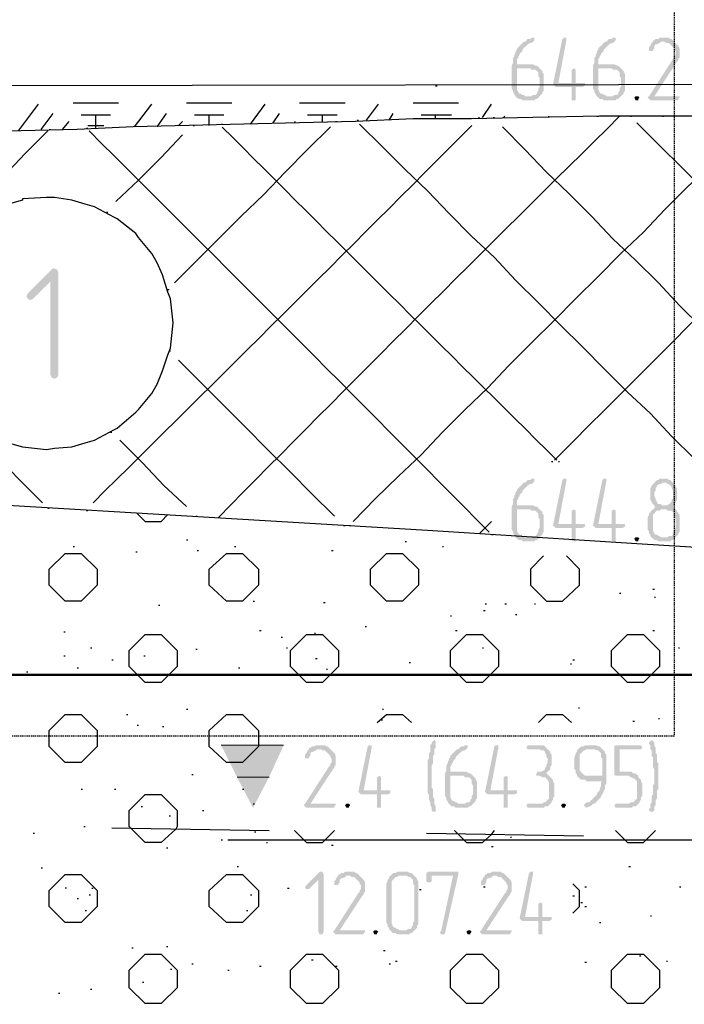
# Model space of a CAD drawing. Header units: millimetres. Extents: x -93479 to 1057970, y -66333 to 172656.
# Tile 97 of 145: x 196158 to 198269, y 49132 to 52262. Entities that reach past the tile are written whole.
import ezdxf

# ---------------------------------------------------------------- set-up
doc = ezdxf.new("R2010")
doc.units = ezdxf.units.MM
doc.linetypes.add('01 Штриховая _4 мм_', pattern=[6, 3.5, -2.5])
doc.layers.add('PDF _Геометрия', color=7, linetype='Continuous')
doc.layers.add('PDF _Сплошная заливка', color=7, linetype='Continuous')
doc.layers.add('РАЗМЕРЫ', color=7, linetype='Continuous', lineweight=9)

# ---------------------------------------------------------------- blocks, each defined once
blk = doc.blocks.new('геология2')
at = {"layer": 'PDF _Сплошная заливка', "transparency": 33554559}
for points in [[(39.7955, -9.5918), (39.7938, -9.5918), (39.7922, -9.5934), (39.7888, -9.5934), (39.7872, -9.5951), (39.7855, -9.5968), (39.7838, -9.5968), (39.7822, -9.5984), (39.7805, -9.6001), (39.7788, -9.6018), (39.7772, -9.6034), (39.7755, -9.6051), (39.7755, -9.6068), (39.7738, -9.6084), (39.7738, -9.6101), (39.7722, -9.6134), (39.7722, -9.6151), (39.7705, -9.6168), (39.7705, -9.6234), (39.7688, -9.6268), (39.7688, -9.6551), (39.7705, -9.6584), (39.7705, -9.6601), (39.7722, -9.6618), (39.7722, -9.6634), (39.7738, -9.6651), (39.7855, -9.6651), (39.7838, -9.6634), (39.7822, -9.6634), (39.7805, -9.6618), (39.7788, -9.6618), (39.7772, -9.6601), (39.7755, -9.6568), (39.7755, -9.6301), (39.8038, -9.6301), (39.8022, -9.6284), (39.8005, -9.6268), (39.7988, -9.6268), (39.7955, -9.6251), (39.7755, -9.6251), (39.7755, -9.6184), (39.7772, -9.6168), (39.7772, -9.6151), (39.7788, -9.6134), (39.7788, -9.6118), (39.7805, -9.6101), (39.7822, -9.6084), (39.7822, -9.6068), (39.7838, -9.6051), (39.7855, -9.6034), (39.7872, -9.6018), (39.7888, -9.6001), (39.7922, -9.5984), (39.7938, -9.5984), (39.7955, -9.5968), (39.7972, -9.5951), (39.7972, -9.5918)], [(39.8355, -9.5918), (39.8338, -9.5918), (39.8322, -9.5934), (39.8205, -9.6501), (39.8222, -9.6518), (39.8238, -9.6534), (39.8438, -9.6534), (39.8438, -9.6701), (39.8488, -9.6701), (39.8488, -9.6668), (39.8488, -9.6534), (39.8572, -9.6534), (39.8605, -9.6518), (39.8605, -9.6484), (39.8272, -9.6484), (39.8372, -9.5951), (39.8372, -9.5918)], [(39.8972, -9.5918), (39.8955, -9.5918), (39.8938, -9.5934), (39.8905, -9.5934), (39.8888, -9.5951), (39.8872, -9.5968), (39.8855, -9.5968), (39.8838, -9.5984), (39.8822, -9.6001), (39.8805, -9.6018), (39.8788, -9.6034), (39.8772, -9.6051), (39.8772, -9.6068), (39.8755, -9.6084), (39.8755, -9.6101), (39.8738, -9.6134), (39.8738, -9.6151), (39.8722, -9.6168), (39.8722, -9.6234), (39.8705, -9.6268), (39.8705, -9.6551), (39.8722, -9.6584), (39.8722, -9.6601), (39.8738, -9.6618), (39.8738, -9.6634), (39.8755, -9.6651), (39.8872, -9.6651), (39.8855, -9.6634), (39.8838, -9.6634), (39.8822, -9.6618), (39.8805, -9.6618), (39.8788, -9.6601), (39.8772, -9.6568), (39.8772, -9.6301), (39.9055, -9.6301), (39.9038, -9.6284), (39.9022, -9.6268), (39.9005, -9.6268), (39.8972, -9.6251), (39.8772, -9.6251), (39.8772, -9.6184), (39.8788, -9.6168), (39.8788, -9.6151), (39.8805, -9.6134), (39.8805, -9.6118), (39.8822, -9.6101), (39.8838, -9.6084), (39.8838, -9.6068), (39.8855, -9.6051), (39.8872, -9.6034), (39.8888, -9.6018), (39.8905, -9.6001), (39.8938, -9.5984), (39.8955, -9.5984), (39.8972, -9.5968), (39.8988, -9.5951), (39.8988, -9.5918)], [(39.9588, -9.5918), (39.9538, -9.5918), (39.9522, -9.5934), (39.9488, -9.5934), (39.9472, -9.5951), (39.9455, -9.5951), (39.9455, -9.5968), (39.9438, -9.5984), (39.9422, -9.6018), (39.9405, -9.6034), (39.9405, -9.6051), (39.9405, -9.6084), (39.9455, -9.6084), (39.9455, -9.6068), (39.9472, -9.6051), (39.9472, -9.6018), (39.9488, -9.6001), (39.9505, -9.6001), (39.9538, -9.5984), (39.9555, -9.5968), (39.9722, -9.5968), (39.9705, -9.5951), (39.9688, -9.5934), (39.9672, -9.5934), (39.9655, -9.5918), (39.9605, -9.5918)], [(39.9722, -9.5968), (39.9588, -9.5968), (39.9605, -9.5968), (39.9622, -9.5984), (39.9655, -9.5984), (39.9672, -9.6001), (39.9688, -9.6018), (39.9705, -9.6034), (39.9722, -9.6051), (39.9722, -9.6068), (39.9738, -9.6084), (39.9738, -9.6134), (39.9722, -9.6151), (39.9722, -9.6168), (39.9705, -9.6184), (39.9405, -9.6651), (39.9388, -9.6668), (39.9405, -9.6684), (39.9422, -9.6701), (39.9772, -9.6701), (39.9772, -9.6684), (39.9788, -9.6668), (39.9788, -9.6651), (39.9472, -9.6651), (39.9755, -9.6218), (39.9772, -9.6201), (39.9772, -9.6184), (39.9788, -9.6168), (39.9788, -9.6051), (39.9772, -9.6018), (39.9755, -9.6001), (39.9738, -9.5984)], [(39.8038, -9.6301), (39.7922, -9.6301), (39.7938, -9.6318), (39.7988, -9.6318), (39.8005, -9.6334), (39.8022, -9.6351), (39.8022, -9.6401), (39.8038, -9.6418), (39.8038, -9.6534), (39.8022, -9.6551), (39.8022, -9.6584), (39.8005, -9.6601), (39.8005, -9.6618), (39.7988, -9.6634), (39.7955, -9.6634), (39.7938, -9.6651), (39.7738, -9.6651), (39.7755, -9.6668), (39.7772, -9.6684), (39.7805, -9.6684), (39.7822, -9.6701), (39.7972, -9.6701), (39.7988, -9.6684), (39.8005, -9.6684), (39.8022, -9.6668), (39.8038, -9.6651), (39.8055, -9.6634), (39.8072, -9.6618), (39.8072, -9.6601), (39.8088, -9.6584), (39.8088, -9.6368), (39.8072, -9.6351), (39.8072, -9.6334), (39.8055, -9.6318)], [(39.8472, -9.6301), (39.8438, -9.6318), (39.8438, -9.6334), (39.8438, -9.6484), (39.8272, -9.6484), (39.8488, -9.6484), (39.8488, -9.6318)], [(39.9055, -9.6301), (39.8938, -9.6301), (39.8955, -9.6318), (39.9005, -9.6318), (39.9022, -9.6334), (39.9038, -9.6351), (39.9038, -9.6401), (39.9055, -9.6418), (39.9055, -9.6534), (39.9038, -9.6551), (39.9038, -9.6584), (39.9022, -9.6601), (39.9022, -9.6618), (39.9005, -9.6634), (39.8972, -9.6634), (39.8955, -9.6651), (39.8755, -9.6651), (39.8772, -9.6668), (39.8788, -9.6684), (39.8822, -9.6684), (39.8838, -9.6701), (39.8988, -9.6701), (39.9005, -9.6684), (39.9022, -9.6684), (39.9038, -9.6668), (39.9055, -9.6651), (39.9072, -9.6634), (39.9088, -9.6618), (39.9088, -9.6601), (39.9105, -9.6584), (39.9105, -9.6368), (39.9088, -9.6351), (39.9088, -9.6334), (39.9072, -9.6318)], [(39.9255, -9.6651), (39.9238, -9.6651), (39.9222, -9.6668), (39.9238, -9.6701), (39.9272, -9.6701), (39.9272, -9.6684), (39.9288, -9.6668), (39.9272, -9.6651)], [(39.1955, -9.8801), (39.1938, -9.8818), (39.1638, -9.9118), (39.1622, -9.9151), (39.1638, -9.9184), (39.1672, -9.9201), (39.1705, -9.9184), (39.1922, -9.8968), (39.2022, -9.8851), (39.2005, -9.8818)], [(39.2022, -9.8851), (39.1922, -9.8968), (39.1922, -10.0134), (39.1938, -10.0168), (39.1972, -10.0184), (39.2005, -10.0168), (39.2022, -10.0134)], [(39.7955, -10.1434), (39.7938, -10.1434), (39.7922, -10.1451), (39.7888, -10.1451), (39.7872, -10.1468), (39.7855, -10.1484), (39.7838, -10.1484), (39.7822, -10.1501), (39.7805, -10.1518), (39.7788, -10.1534), (39.7772, -10.1551), (39.7755, -10.1568), (39.7755, -10.1584), (39.7738, -10.1601), (39.7738, -10.1618), (39.7722, -10.1651), (39.7722, -10.1668), (39.7705, -10.1684), (39.7705, -10.1751), (39.7688, -10.1784), (39.7688, -10.2068), (39.7705, -10.2101), (39.7705, -10.2118), (39.7722, -10.2134), (39.7722, -10.2151), (39.7738, -10.2168), (39.7855, -10.2168), (39.7838, -10.2151), (39.7822, -10.2151), (39.7805, -10.2134), (39.7788, -10.2134), (39.7772, -10.2118), (39.7755, -10.2084), (39.7755, -10.1818), (39.8038, -10.1818), (39.8022, -10.1801), (39.8005, -10.1784), (39.7988, -10.1784), (39.7955, -10.1768), (39.7755, -10.1768), (39.7755, -10.1701), (39.7772, -10.1684), (39.7772, -10.1668), (39.7788, -10.1651), (39.7788, -10.1634), (39.7805, -10.1618), (39.7822, -10.1601), (39.7822, -10.1584), (39.7838, -10.1568), (39.7855, -10.1551), (39.7872, -10.1534), (39.7888, -10.1518), (39.7922, -10.1501), (39.7938, -10.1501), (39.7955, -10.1484), (39.7972, -10.1468), (39.7972, -10.1434)], [(39.8355, -10.1434), (39.8338, -10.1434), (39.8322, -10.1451), (39.8205, -10.2018), (39.8222, -10.2034), (39.8238, -10.2051), (39.8438, -10.2051), (39.8438, -10.2218), (39.8488, -10.2218), (39.8488, -10.2184), (39.8488, -10.2051), (39.8572, -10.2051), (39.8605, -10.2034), (39.8605, -10.2001), (39.8272, -10.2001), (39.8372, -10.1468), (39.8372, -10.1434)], [(39.8855, -10.1434), (39.8838, -10.1434), (39.8822, -10.1451), (39.8705, -10.2018), (39.8722, -10.2034), (39.8738, -10.2051), (39.8938, -10.2051), (39.8938, -10.2218), (39.8988, -10.2218), (39.8988, -10.2184), (39.8988, -10.2051), (39.9072, -10.2051), (39.9105, -10.2034), (39.9105, -10.2001), (39.8772, -10.2001), (39.8872, -10.1468), (39.8872, -10.1434)], [(39.9588, -10.1434), (39.9538, -10.1434), (39.9522, -10.1451), (39.9505, -10.1451), (39.9488, -10.1468), (39.9472, -10.1484), (39.9455, -10.1501), (39.9438, -10.1518), (39.9438, -10.1534), (39.9422, -10.1551), (39.9422, -10.1701), (39.9438, -10.1718), (39.9438, -10.1734), (39.9455, -10.1751), (39.9472, -10.1768), (39.9472, -10.1784), (39.9488, -10.1784), (39.9472, -10.1801), (39.9455, -10.1818), (39.9622, -10.1818), (39.9638, -10.1834), (39.9688, -10.1834), (39.9705, -10.1851), (39.9722, -10.1868), (39.9722, -10.1918), (39.9738, -10.1934), (39.9738, -10.2051), (39.9722, -10.2068), (39.9722, -10.2101), (39.9705, -10.2118), (39.9705, -10.2134), (39.9688, -10.2151), (39.9655, -10.2151), (39.9638, -10.2168), (39.9438, -10.2168), (39.9455, -10.2184), (39.9472, -10.2201), (39.9505, -10.2201), (39.9522, -10.2218), (39.9672, -10.2218), (39.9688, -10.2201), (39.9705, -10.2201), (39.9722, -10.2184), (39.9738, -10.2168), (39.9755, -10.2151), (39.9772, -10.2134), (39.9772, -10.2118), (39.9788, -10.2101), (39.9788, -10.1884), (39.9772, -10.1868), (39.9772, -10.1851), (39.9755, -10.1851), (39.9755, -10.1834), (39.9738, -10.1818), (39.9722, -10.1801), (39.9705, -10.1784), (39.9722, -10.1768), (39.9572, -10.1768), (39.9555, -10.1751), (39.9522, -10.1751), (39.9505, -10.1734), (39.9505, -10.1718), (39.9488, -10.1701), (39.9488, -10.1684), (39.9472, -10.1651), (39.9472, -10.1601), (39.9488, -10.1584), (39.9488, -10.1551), (39.9505, -10.1534), (39.9505, -10.1518), (39.9538, -10.1501), (39.9555, -10.1501), (39.9572, -10.1484), (39.9705, -10.1484), (39.9688, -10.1468), (39.9672, -10.1451), (39.9655, -10.1451), (39.9638, -10.1434), (39.9605, -10.1434)], [(39.9705, -10.1484), (39.9588, -10.1484), (39.9622, -10.1484), (39.9638, -10.1501), (39.9655, -10.1501), (39.9672, -10.1518), (39.9688, -10.1534), (39.9688, -10.1551), (39.9705, -10.1584), (39.9705, -10.1684), (39.9688, -10.1701), (39.9688, -10.1718), (39.9672, -10.1734), (39.9655, -10.1751), (39.9638, -10.1768), (39.9588, -10.1768), (39.9722, -10.1768), (39.9722, -10.1751), (39.9738, -10.1734), (39.9755, -10.1701), (39.9755, -10.1551), (39.9738, -10.1534), (39.9738, -10.1518), (39.9722, -10.1501)], [(39.8038, -10.1818), (39.7922, -10.1818), (39.7938, -10.1834), (39.7988, -10.1834), (39.8005, -10.1851), (39.8022, -10.1868), (39.8022, -10.1918), (39.8038, -10.1934), (39.8038, -10.2051), (39.8022, -10.2068), (39.8022, -10.2101), (39.8005, -10.2118), (39.8005, -10.2134), (39.7988, -10.2151), (39.7955, -10.2151), (39.7938, -10.2168), (39.7738, -10.2168), (39.7755, -10.2184), (39.7772, -10.2201), (39.7805, -10.2201), (39.7822, -10.2218), (39.7972, -10.2218), (39.7988, -10.2201), (39.8005, -10.2201), (39.8022, -10.2184), (39.8038, -10.2168), (39.8055, -10.2151), (39.8072, -10.2134), (39.8072, -10.2118), (39.8088, -10.2101), (39.8088, -10.1884), (39.8072, -10.1868), (39.8072, -10.1851), (39.8055, -10.1834)], [(39.8472, -10.1818), (39.8438, -10.1834), (39.8438, -10.1851), (39.8438, -10.2001), (39.8272, -10.2001), (39.8488, -10.2001), (39.8488, -10.1834)], [(39.8972, -10.1818), (39.8938, -10.1834), (39.8938, -10.1851), (39.8938, -10.2001), (39.8772, -10.2001), (39.8988, -10.2001), (39.8988, -10.1834)], [(39.9455, -10.1818), (39.9438, -10.1834), (39.9422, -10.1851), (39.9405, -10.1868), (39.9405, -10.1884), (39.9388, -10.1918), (39.9388, -10.1934), (39.9388, -10.2068), (39.9405, -10.2101), (39.9405, -10.2118), (39.9422, -10.2134), (39.9422, -10.2151), (39.9438, -10.2168), (39.9555, -10.2168), (39.9538, -10.2151), (39.9522, -10.2151), (39.9505, -10.2134), (39.9488, -10.2134), (39.9472, -10.2118), (39.9455, -10.2084), (39.9455, -10.1884), (39.9472, -10.1868), (39.9488, -10.1851), (39.9505, -10.1834), (39.9538, -10.1834), (39.9555, -10.1818), (39.9622, -10.1818)], [(39.9255, -10.2168), (39.9238, -10.2168), (39.9222, -10.2184), (39.9238, -10.2218), (39.9272, -10.2218), (39.9272, -10.2201), (39.9288, -10.2184), (39.9272, -10.2168)], [(39.5288, -10.4768), (39.5238, -10.4768), (39.5222, -10.4784), (39.5188, -10.4784), (39.5172, -10.4801), (39.5155, -10.4801), (39.5155, -10.4818), (39.5138, -10.4834), (39.5122, -10.4868), (39.5105, -10.4884), (39.5105, -10.4901), (39.5105, -10.4934), (39.5155, -10.4934), (39.5155, -10.4918), (39.5172, -10.4901), (39.5172, -10.4868), (39.5188, -10.4851), (39.5205, -10.4851), (39.5238, -10.4834), (39.5255, -10.4818), (39.5422, -10.4818), (39.5405, -10.4801), (39.5388, -10.4784), (39.5372, -10.4784), (39.5355, -10.4768), (39.5305, -10.4768)], [(39.5922, -10.4768), (39.5905, -10.4768), (39.5888, -10.4784), (39.5772, -10.5351), (39.5788, -10.5368), (39.5805, -10.5384), (39.6005, -10.5384), (39.6005, -10.5551), (39.6055, -10.5551), (39.6055, -10.5518), (39.6055, -10.5384), (39.6138, -10.5384), (39.6172, -10.5368), (39.6172, -10.5334), (39.5838, -10.5334), (39.5938, -10.4801), (39.5938, -10.4768)], [(39.6722, -10.4701), (39.6705, -10.4718), (39.6688, -10.4734), (39.6688, -10.4751), (39.6672, -10.4768), (39.6672, -10.4851), (39.6655, -10.4868), (39.6655, -10.4934), (39.6638, -10.4951), (39.6638, -10.5368), (39.6655, -10.5384), (39.6655, -10.5451), (39.6672, -10.5484), (39.6672, -10.5518), (39.6688, -10.5551), (39.6688, -10.5584), (39.6705, -10.5601), (39.6738, -10.5601), (39.6738, -10.5534), (39.6722, -10.5501), (39.6722, -10.5434), (39.6705, -10.5418), (39.6705, -10.5318), (39.6688, -10.5301), (39.6688, -10.5018), (39.6705, -10.5001), (39.6705, -10.4901), (39.6722, -10.4884), (39.6722, -10.4818), (39.6738, -10.4801), (39.6738, -10.4751), (39.6738, -10.4718)], [(39.7122, -10.4768), (39.7105, -10.4768), (39.7088, -10.4784), (39.7055, -10.4784), (39.7038, -10.4801), (39.7022, -10.4818), (39.7005, -10.4818), (39.6988, -10.4834), (39.6972, -10.4851), (39.6955, -10.4868), (39.6938, -10.4884), (39.6922, -10.4901), (39.6922, -10.4918), (39.6905, -10.4934), (39.6905, -10.4951), (39.6888, -10.4984), (39.6888, -10.5001), (39.6872, -10.5018), (39.6872, -10.5084), (39.6855, -10.5118), (39.6855, -10.5401), (39.6872, -10.5434), (39.6872, -10.5451), (39.6888, -10.5468), (39.6888, -10.5484), (39.6905, -10.5501), (39.7022, -10.5501), (39.7005, -10.5484), (39.6988, -10.5484), (39.6972, -10.5468), (39.6955, -10.5468), (39.6938, -10.5451), (39.6922, -10.5418), (39.6922, -10.5151), (39.7205, -10.5151), (39.7188, -10.5134), (39.7172, -10.5118), (39.7155, -10.5118), (39.7122, -10.5101), (39.6922, -10.5101), (39.6922, -10.5034), (39.6938, -10.5018), (39.6938, -10.5001), (39.6955, -10.4984), (39.6955, -10.4968), (39.6972, -10.4951), (39.6988, -10.4934), (39.6988, -10.4918), (39.7005, -10.4901), (39.7022, -10.4884), (39.7038, -10.4868), (39.7055, -10.4851), (39.7088, -10.4834), (39.7105, -10.4834), (39.7122, -10.4818), (39.7138, -10.4801), (39.7138, -10.4768)], [(39.7505, -10.4768), (39.7488, -10.4768), (39.7472, -10.4784), (39.7355, -10.5351), (39.7372, -10.5368), (39.7388, -10.5384), (39.7588, -10.5384), (39.7588, -10.5551), (39.7638, -10.5551), (39.7638, -10.5518), (39.7638, -10.5384), (39.7722, -10.5384), (39.7755, -10.5368), (39.7755, -10.5334), (39.7422, -10.5334), (39.7522, -10.4801), (39.7522, -10.4768)], [(39.8022, -10.4768), (39.7888, -10.4768), (39.7872, -10.4801), (39.7888, -10.4818), (39.8038, -10.4818), (39.8055, -10.4834), (39.8088, -10.4834), (39.8105, -10.4851), (39.8105, -10.4868), (39.8122, -10.4884), (39.8122, -10.4918), (39.8138, -10.4934), (39.8138, -10.4984), (39.8122, -10.5018), (39.8122, -10.5034), (39.8105, -10.5051), (39.8105, -10.5068), (39.8088, -10.5084), (39.8055, -10.5101), (39.8005, -10.5101), (39.8005, -10.5118), (39.7988, -10.5134), (39.8005, -10.5151), (39.8038, -10.5151), (39.8072, -10.5168), (39.8105, -10.5168), (39.8122, -10.5184), (39.8138, -10.5201), (39.8155, -10.5234), (39.8155, -10.5434), (39.8138, -10.5451), (39.8122, -10.5468), (39.8105, -10.5484), (39.8088, -10.5484), (39.8072, -10.5501), (39.7888, -10.5501), (39.7872, -10.5518), (39.7888, -10.5551), (39.8088, -10.5551), (39.8105, -10.5534), (39.8138, -10.5534), (39.8155, -10.5518), (39.8172, -10.5501), (39.8188, -10.5484), (39.8188, -10.5468), (39.8205, -10.5451), (39.8205, -10.5434), (39.8222, -10.5401), (39.8222, -10.5251), (39.8205, -10.5218), (39.8205, -10.5201), (39.8188, -10.5184), (39.8172, -10.5168), (39.8155, -10.5151), (39.8138, -10.5134), (39.8122, -10.5118), (39.8138, -10.5101), (39.8155, -10.5084), (39.8172, -10.5068), (39.8172, -10.5034), (39.8188, -10.5018), (39.8188, -10.4884), (39.8172, -10.4868), (39.8172, -10.4851), (39.8155, -10.4834), (39.8138, -10.4818), (39.8122, -10.4801), (39.8105, -10.4784), (39.8088, -10.4768), (39.8038, -10.4768)], [(39.8705, -10.4768), (39.8605, -10.4768), (39.8588, -10.4784), (39.8555, -10.4784), (39.8538, -10.4801), (39.8522, -10.4818), (39.8722, -10.4818), (39.8755, -10.4834), (39.8772, -10.4834), (39.8788, -10.4851), (39.8805, -10.4868), (39.8805, -10.4918), (39.8822, -10.4934), (39.8822, -10.5151), (39.8638, -10.5151), (39.8522, -10.5168), (39.8538, -10.5184), (39.8555, -10.5201), (39.8605, -10.5201), (39.8622, -10.5218), (39.8822, -10.5218), (39.8805, -10.5234), (39.8805, -10.5284), (39.8788, -10.5318), (39.8788, -10.5334), (39.8772, -10.5351), (39.8755, -10.5368), (39.8755, -10.5384), (39.8738, -10.5401), (39.8722, -10.5418), (39.8705, -10.5434), (39.8688, -10.5451), (39.8672, -10.5468), (39.8655, -10.5484), (39.8622, -10.5484), (39.8605, -10.5501), (39.8588, -10.5518), (39.8605, -10.5534), (39.8622, -10.5551), (39.8655, -10.5534), (39.8672, -10.5534), (39.8688, -10.5518), (39.8705, -10.5501), (39.8722, -10.5501), (39.8738, -10.5484), (39.8755, -10.5468), (39.8772, -10.5451), (39.8788, -10.5434), (39.8805, -10.5418), (39.8805, -10.5401), (39.8822, -10.5384), (39.8838, -10.5351), (39.8838, -10.5334), (39.8855, -10.5318), (39.8855, -10.5268), (39.8872, -10.5251), (39.8872, -10.4884), (39.8855, -10.4868), (39.8855, -10.4851), (39.8838, -10.4834), (39.8822, -10.4818), (39.8805, -10.4801), (39.8788, -10.4784), (39.8772, -10.4784), (39.8738, -10.4768), (39.8722, -10.4768)], [(39.9288, -10.4768), (39.8988, -10.4768), (39.8972, -10.4784), (39.8972, -10.5134), (39.8988, -10.5151), (39.9155, -10.5151), (39.9172, -10.5168), (39.9188, -10.5168), (39.9205, -10.5184), (39.9222, -10.5184), (39.9238, -10.5201), (39.9255, -10.5218), (39.9255, -10.5434), (39.9238, -10.5451), (39.9222, -10.5468), (39.9205, -10.5484), (39.9172, -10.5484), (39.9155, -10.5501), (39.8988, -10.5501), (39.8972, -10.5518), (39.8988, -10.5551), (39.9188, -10.5551), (39.9205, -10.5534), (39.9238, -10.5534), (39.9255, -10.5518), (39.9272, -10.5501), (39.9288, -10.5484), (39.9288, -10.5468), (39.9305, -10.5451), (39.9305, -10.5418), (39.9322, -10.5401), (39.9322, -10.5251), (39.9305, -10.5218), (39.9305, -10.5201), (39.9288, -10.5184), (39.9272, -10.5168), (39.9272, -10.5151), (39.9255, -10.5134), (39.9222, -10.5118), (39.9205, -10.5118), (39.9188, -10.5101), (39.9038, -10.5101), (39.9038, -10.4818), (39.9305, -10.4818), (39.9322, -10.4801), (39.9305, -10.4768)], [(39.9438, -10.4701), (39.9422, -10.4718), (39.9405, -10.4734), (39.9405, -10.4751), (39.9422, -10.4768), (39.9422, -10.4818), (39.9438, -10.4834), (39.9438, -10.4901), (39.9455, -10.4918), (39.9455, -10.5034), (39.9472, -10.5068), (39.9472, -10.5151), (39.9472, -10.5251), (39.9455, -10.5268), (39.9455, -10.5384), (39.9438, -10.5401), (39.9438, -10.5484), (39.9422, -10.5501), (39.9422, -10.5551), (39.9405, -10.5568), (39.9405, -10.5584), (39.9422, -10.5601), (39.9455, -10.5601), (39.9472, -10.5584), (39.9472, -10.5534), (39.9488, -10.5518), (39.9488, -10.5451), (39.9505, -10.5434), (39.9505, -10.5334), (39.9522, -10.5318), (39.9522, -10.5001), (39.9505, -10.4968), (39.9505, -10.4884), (39.9488, -10.4868), (39.9488, -10.4801), (39.9472, -10.4768), (39.9472, -10.4734), (39.9455, -10.4718)], [(39.5422, -10.4818), (39.5288, -10.4818), (39.5305, -10.4818), (39.5322, -10.4834), (39.5355, -10.4834), (39.5372, -10.4851), (39.5388, -10.4868), (39.5405, -10.4884), (39.5422, -10.4901), (39.5422, -10.4918), (39.5438, -10.4934), (39.5438, -10.4984), (39.5422, -10.5001), (39.5422, -10.5018), (39.5405, -10.5034), (39.5105, -10.5501), (39.5088, -10.5518), (39.5105, -10.5534), (39.5122, -10.5551), (39.5472, -10.5551), (39.5472, -10.5534), (39.5488, -10.5518), (39.5488, -10.5501), (39.5172, -10.5501), (39.5455, -10.5068), (39.5472, -10.5051), (39.5472, -10.5034), (39.5488, -10.5018), (39.5488, -10.4901), (39.5472, -10.4868), (39.5455, -10.4851), (39.5438, -10.4834)], [(39.8522, -10.4818), (39.8505, -10.4834), (39.8505, -10.4851), (39.8488, -10.4868), (39.8488, -10.4884), (39.8472, -10.4918), (39.8472, -10.5068), (39.8488, -10.5084), (39.8488, -10.5118), (39.8505, -10.5134), (39.8505, -10.5151), (39.8522, -10.5168), (39.8638, -10.5151), (39.8605, -10.5151), (39.8588, -10.5134), (39.8572, -10.5118), (39.8555, -10.5101), (39.8538, -10.5084), (39.8538, -10.4884), (39.8555, -10.4868), (39.8572, -10.4851), (39.8588, -10.4834), (39.8605, -10.4834), (39.8622, -10.4818), (39.8705, -10.4818)], [(39.6038, -10.5151), (39.6005, -10.5168), (39.6005, -10.5184), (39.6005, -10.5334), (39.5838, -10.5334), (39.6055, -10.5334), (39.6055, -10.5168)], [(39.7205, -10.5151), (39.7088, -10.5151), (39.7105, -10.5168), (39.7155, -10.5168), (39.7172, -10.5184), (39.7188, -10.5201), (39.7188, -10.5251), (39.7205, -10.5268), (39.7205, -10.5384), (39.7188, -10.5401), (39.7188, -10.5434), (39.7172, -10.5451), (39.7172, -10.5468), (39.7155, -10.5484), (39.7122, -10.5484), (39.7105, -10.5501), (39.6905, -10.5501), (39.6922, -10.5518), (39.6938, -10.5534), (39.6972, -10.5534), (39.6988, -10.5551), (39.7138, -10.5551), (39.7155, -10.5534), (39.7172, -10.5534), (39.7188, -10.5518), (39.7205, -10.5501), (39.7222, -10.5484), (39.7238, -10.5468), (39.7238, -10.5451), (39.7255, -10.5434), (39.7255, -10.5218), (39.7238, -10.5201), (39.7238, -10.5184), (39.7222, -10.5168)], [(39.7622, -10.5151), (39.7588, -10.5168), (39.7588, -10.5184), (39.7588, -10.5334), (39.7422, -10.5334), (39.7638, -10.5334), (39.7638, -10.5168)], [(39.5638, -10.5501), (39.5622, -10.5501), (39.5605, -10.5518), (39.5622, -10.5551), (39.5655, -10.5551), (39.5655, -10.5534), (39.5672, -10.5518), (39.5655, -10.5501)], [(39.8338, -10.5501), (39.8322, -10.5501), (39.8305, -10.5518), (39.8322, -10.5551), (39.8355, -10.5551), (39.8355, -10.5534), (39.8372, -10.5518), (39.8355, -10.5501)], [(39.5305, -10.6351), (39.5288, -10.6351), (39.5122, -10.6518), (39.5105, -10.6551), (39.5122, -10.6568), (39.5155, -10.6568), (39.5272, -10.6451), (39.5338, -10.6384), (39.5322, -10.6351)], [(39.5338, -10.6384), (39.5272, -10.6451), (39.5272, -10.7101), (39.5288, -10.7134), (39.5322, -10.7134), (39.5338, -10.7101)], [(39.5788, -10.6401), (39.5655, -10.6401), (39.5672, -10.6401), (39.5688, -10.6418), (39.5722, -10.6418), (39.5738, -10.6434), (39.5755, -10.6451), (39.5772, -10.6468), (39.5788, -10.6484), (39.5788, -10.6501), (39.5805, -10.6518), (39.5805, -10.6568), (39.5788, -10.6584), (39.5788, -10.6601), (39.5772, -10.6618), (39.5472, -10.7084), (39.5455, -10.7101), (39.5472, -10.7118), (39.5488, -10.7134), (39.5838, -10.7134), (39.5838, -10.7118), (39.5855, -10.7101), (39.5855, -10.7084), (39.5538, -10.7084), (39.5822, -10.6651), (39.5838, -10.6634), (39.5838, -10.6618), (39.5855, -10.6601), (39.5855, -10.6484), (39.5838, -10.6451), (39.5822, -10.6434), (39.5805, -10.6418)], [(39.5655, -10.6351), (39.5605, -10.6351), (39.5588, -10.6368), (39.5555, -10.6368), (39.5538, -10.6384), (39.5522, -10.6384), (39.5522, -10.6401), (39.5505, -10.6418), (39.5488, -10.6451), (39.5472, -10.6468), (39.5472, -10.6484), (39.5472, -10.6518), (39.5522, -10.6518), (39.5522, -10.6501), (39.5538, -10.6484), (39.5538, -10.6451), (39.5555, -10.6434), (39.5572, -10.6434), (39.5605, -10.6418), (39.5622, -10.6401), (39.5788, -10.6401), (39.5772, -10.6384), (39.5755, -10.6368), (39.5738, -10.6368), (39.5722, -10.6351), (39.5672, -10.6351)], [(39.6355, -10.6351), (39.6255, -10.6351), (39.6238, -10.6368), (39.6205, -10.6368), (39.6188, -10.6384), (39.6172, -10.6401), (39.6155, -10.6418), (39.6155, -10.6434), (39.6138, -10.6451), (39.6138, -10.6468), (39.6122, -10.6501), (39.6122, -10.6984), (39.6138, -10.7018), (39.6138, -10.7034), (39.6155, -10.7051), (39.6155, -10.7068), (39.6172, -10.7084), (39.6188, -10.7101), (39.6205, -10.7118), (39.6238, -10.7118), (39.6255, -10.7134), (39.6405, -10.7134), (39.6422, -10.7118), (39.6438, -10.7118), (39.6455, -10.7101), (39.6472, -10.7084), (39.6288, -10.7084), (39.6272, -10.7068), (39.6255, -10.7068), (39.6238, -10.7051), (39.6222, -10.7051), (39.6205, -10.7034), (39.6188, -10.7001), (39.6188, -10.6468), (39.6205, -10.6451), (39.6222, -10.6434), (39.6238, -10.6418), (39.6255, -10.6418), (39.6272, -10.6401), (39.6472, -10.6401), (39.6455, -10.6384), (39.6438, -10.6368), (39.6422, -10.6368), (39.6388, -10.6351), (39.6372, -10.6351)], [(39.6472, -10.6401), (39.6355, -10.6401), (39.6372, -10.6401), (39.6405, -10.6418), (39.6422, -10.6418), (39.6438, -10.6434), (39.6455, -10.6451), (39.6455, -10.6501), (39.6472, -10.6518), (39.6472, -10.6968), (39.6455, -10.6984), (39.6455, -10.7018), (39.6438, -10.7034), (39.6438, -10.7051), (39.6422, -10.7068), (39.6388, -10.7068), (39.6372, -10.7084), (39.6288, -10.7084), (39.6472, -10.7084), (39.6488, -10.7068), (39.6505, -10.7051), (39.6505, -10.7034), (39.6522, -10.7001), (39.6522, -10.6468), (39.6505, -10.6451), (39.6505, -10.6434), (39.6488, -10.6418)], [(39.6988, -10.6351), (39.6638, -10.6351), (39.6622, -10.6368), (39.6622, -10.6468), (39.6638, -10.6484), (39.6672, -10.6484), (39.6688, -10.6468), (39.6688, -10.6401), (39.6955, -10.6401), (39.7022, -10.6384), (39.7022, -10.6351)], [(39.7022, -10.6384), (39.6955, -10.6401), (39.6805, -10.7101), (39.6788, -10.7101), (39.6805, -10.7134), (39.6838, -10.7134), (39.6855, -10.7118)], [(39.7622, -10.6401), (39.7488, -10.6401), (39.7505, -10.6401), (39.7522, -10.6418), (39.7555, -10.6418), (39.7572, -10.6434), (39.7588, -10.6451), (39.7605, -10.6468), (39.7622, -10.6484), (39.7622, -10.6501), (39.7638, -10.6518), (39.7638, -10.6568), (39.7622, -10.6584), (39.7622, -10.6601), (39.7605, -10.6618), (39.7305, -10.7084), (39.7288, -10.7101), (39.7305, -10.7118), (39.7322, -10.7134), (39.7672, -10.7134), (39.7672, -10.7118), (39.7688, -10.7101), (39.7688, -10.7084), (39.7372, -10.7084), (39.7655, -10.6651), (39.7672, -10.6634), (39.7672, -10.6618), (39.7688, -10.6601), (39.7688, -10.6484), (39.7672, -10.6451), (39.7655, -10.6434), (39.7638, -10.6418)], [(39.7488, -10.6351), (39.7438, -10.6351), (39.7422, -10.6368), (39.7388, -10.6368), (39.7372, -10.6384), (39.7355, -10.6384), (39.7355, -10.6401), (39.7338, -10.6418), (39.7322, -10.6451), (39.7305, -10.6468), (39.7305, -10.6484), (39.7305, -10.6518), (39.7355, -10.6518), (39.7355, -10.6501), (39.7372, -10.6484), (39.7372, -10.6451), (39.7388, -10.6434), (39.7405, -10.6434), (39.7438, -10.6418), (39.7455, -10.6401), (39.7622, -10.6401), (39.7605, -10.6384), (39.7588, -10.6368), (39.7572, -10.6368), (39.7555, -10.6351), (39.7505, -10.6351)], [(39.7938, -10.6351), (39.7922, -10.6351), (39.7905, -10.6368), (39.7788, -10.6934), (39.7805, -10.6951), (39.7822, -10.6968), (39.8022, -10.6968), (39.8022, -10.7134), (39.8072, -10.7134), (39.8072, -10.7101), (39.8072, -10.6968), (39.8155, -10.6968), (39.8188, -10.6951), (39.8188, -10.6918), (39.7855, -10.6918), (39.7955, -10.6384), (39.7955, -10.6351)], [(39.8055, -10.6734), (39.8022, -10.6751), (39.8022, -10.6768), (39.8022, -10.6918), (39.7855, -10.6918), (39.8072, -10.6918), (39.8072, -10.6751)], [(39.5988, -10.7084), (39.5972, -10.7084), (39.5955, -10.7101), (39.5972, -10.7134), (39.6005, -10.7134), (39.6005, -10.7118), (39.6022, -10.7101), (39.6005, -10.7084)], [(39.7155, -10.7084), (39.7138, -10.7084), (39.7122, -10.7101), (39.7138, -10.7134), (39.7172, -10.7134), (39.7172, -10.7118), (39.7188, -10.7101), (39.7172, -10.7084)]]:
    blk.add_hatch(color=7, dxfattribs=at).paths.add_polyline_path(points)
at = {"layer": 'PDF _Геометрия', "color": 7, "lineweight": 25}
for points in [[(32.2955, -9.7884), (33.4172, -9.7568), (33.8622, -9.7418), (34.2705, -9.7284), (34.6488, -9.7168), (34.9988, -9.7068), (35.3222, -9.6984), (35.6238, -9.6918), (35.9088, -9.6851), (36.1772, -9.6784), (36.4322, -9.6734), (36.6788, -9.6684), (36.9155, -9.6634), (37.1455, -9.6601), (37.3722, -9.6568), (37.5938, -9.6551), (37.8155, -9.6534), (38.0372, -9.6534), (40.1688, -9.6501), (40.6022, -9.6501)], [(39.6738, -9.6518), (39.6755, -9.6518)], [(39.1522, -9.7084), (39.1772, -9.6751)], [(39.2205, -9.6734), (39.2772, -9.6734)], [(39.2972, -9.7034), (39.3188, -9.6751)], [(39.3622, -9.6734), (39.4188, -9.6734)], [(39.4422, -9.7001), (39.4605, -9.6751)], [(39.5038, -9.6734), (39.5605, -9.6734)], [(39.5872, -9.6951), (39.6022, -9.6751)], [(39.6455, -9.6734), (39.7022, -9.6734)], [(39.7322, -9.6918), (39.7438, -9.6751)], [(40.1705, -9.6901), (40.1688, -9.6901), (39.8788, -9.6901), (39.7955, -9.6918), (39.7188, -9.6934), (39.6455, -9.6934), (39.5738, -9.6968), (39.5038, -9.6984), (39.4338, -9.7001), (39.3655, -9.7018), (39.2955, -9.7034), (39.2255, -9.7068), (39.1555, -9.7084), (39.0838, -9.7101)], [(39.1805, -9.7068), (39.1955, -9.6868)], [(39.2305, -9.6884), (39.2672, -9.6884)], [(39.2488, -9.7051), (39.2488, -9.6884)], [(39.3255, -9.7034), (39.3372, -9.6868)], [(39.3722, -9.6884), (39.4088, -9.6884)], [(39.3905, -9.7018), (39.3905, -9.6884)], [(39.4705, -9.6984), (39.4788, -9.6868)], [(39.5138, -9.6884), (39.5505, -9.6884)], [(39.5322, -9.6968), (39.5322, -9.6884)], [(39.6155, -9.6951), (39.6205, -9.6868)], [(39.6555, -9.6884), (39.6938, -9.6884)], [(39.6738, -9.6934), (39.6738, -9.6884)], [(39.7272, -9.6918), (39.7288, -9.6918)], [(39.7455, -9.6918), (39.7472, -9.6918)], [(39.7588, -9.6918), (39.7605, -9.6901)], [(39.8155, -9.6918), (39.8155, -9.6901)], [(39.8755, -9.6901), (39.8772, -9.6901)], [(39.9172, -9.6901), (39.9188, -9.6901)], [(39.9572, -9.6901), (39.9588, -9.6901)], [(39.2072, -9.7068), (39.2155, -9.6968)], [(39.2372, -9.7051), (39.2388, -9.7051)], [(39.2388, -9.7018), (39.2588, -9.7018)], [(39.3472, -9.8984), (39.3738, -9.8718), (39.4022, -9.8434), (39.4305, -9.8151), (39.4588, -9.7884), (39.4855, -9.7601), (39.5138, -9.7318), (39.5422, -9.7034)], [(39.3522, -9.7018), (39.3572, -9.6968)], [(39.3705, -9.7018), (39.3722, -9.7018)], [(39.4055, -9.7001), (39.4072, -9.7001)], [(39.4972, -9.6984), (39.4988, -9.6968)], [(39.5488, -9.6968), (39.5505, -9.6968)], [(39.5705, -10.1968), (39.5988, -10.1684), (39.6272, -10.1401), (39.6555, -10.1134), (39.6822, -10.0851), (39.7105, -10.0568), (39.7388, -10.0301), (39.7655, -10.0018), (39.7938, -9.9734), (39.8222, -9.9451), (39.8488, -9.9184), (39.8772, -9.8901), (39.9055, -9.8618), (39.9338, -9.8351), (39.9605, -9.8068), (39.9888, -9.7784), (40.0172, -9.7518), (40.0438, -9.7234), (40.0722, -9.6951)], [(39.5755, -9.6951), (39.5772, -9.6951)], [(39.9972, -10.1184), (39.9688, -10.0901), (39.9422, -10.0618), (39.9138, -10.0351), (39.8855, -10.0068), (39.8572, -9.9784), (39.8305, -9.9518), (39.8022, -9.9234), (39.7738, -9.8951), (39.7472, -9.8668), (39.7188, -9.8401), (39.6905, -9.8118), (39.6638, -9.7834), (39.6355, -9.7568), (39.6072, -9.7284), (39.5788, -9.7001)], [(40.1188, -10.0651), (40.0905, -10.0384), (40.0638, -10.0101), (40.0355, -9.9818), (40.0072, -9.9551), (39.9788, -9.9268), (39.9522, -9.8984), (39.9238, -9.8701), (39.8955, -9.8434), (39.8688, -9.8151), (39.8405, -9.7868), (39.8122, -9.7601), (39.7855, -9.7318), (39.7572, -9.7034)], [(40.1205, -9.8934), (40.0938, -9.8668), (40.0655, -9.8384), (40.0372, -9.8101), (40.0105, -9.7834), (39.9822, -9.7551), (39.9538, -9.7268), (39.9255, -9.6984)], [(38.7438, -10.1534), (38.7722, -10.1268), (38.7988, -10.0984), (38.8272, -10.0701), (38.8555, -10.0434), (38.8822, -10.0151), (38.9105, -9.9868), (38.9388, -9.9584), (38.9655, -9.9318), (38.9938, -9.9034), (39.0222, -9.8751), (39.0505, -9.8484), (39.0772, -9.8201), (39.1055, -9.7918), (39.1338, -9.7651), (39.1605, -9.7368), (39.1888, -9.7084)], [(39.1905, -9.7068), (39.1922, -9.7068)], [(39.2738, -9.7968), (39.3022, -9.7701), (39.3305, -9.7418), (39.3572, -9.7134)], [(39.1272, -10.0951), (39.1572, -10.1034), (39.1872, -10.1068), (39.1972, -10.1051), (39.2188, -10.1034), (39.2355, -10.0984), (39.2472, -10.0951), (39.2722, -10.0818), (39.2755, -10.0801), (39.2988, -10.0601), (39.3022, -10.0568), (39.3188, -10.0368), (39.3255, -10.0251), (39.3322, -10.0084), (39.3388, -9.9884), (39.3422, -9.9801), (39.3455, -9.9484), (39.3422, -9.9184), (39.3388, -9.9101), (39.3322, -9.8884), (39.3255, -9.8734), (39.3188, -9.8618), (39.3022, -9.8418), (39.2988, -9.8368), (39.2755, -9.8184), (39.2722, -9.8168), (39.2472, -9.8034), (39.2355, -9.8001), (39.2188, -9.7951), (39.1972, -9.7918), (39.1872, -9.7918), (39.1572, -9.7934), (39.1572, -9.7951), (39.1272, -9.8034)], [(39.2622, -9.8101), (39.2638, -9.8101)], [(39.3388, -9.9068), (39.3405, -9.9068)], [(39.3405, -9.9834), (39.3422, -9.9834)], [(39.5472, -10.1901), (39.5188, -10.1618), (39.4922, -10.1351), (39.4638, -10.1068), (39.4355, -10.0784), (39.4088, -10.0518), (39.3805, -10.0234), (39.3522, -9.9951)], [(40.6022, -10.2718), (40.1688, -10.2401), (39.9255, -10.2251), (39.6638, -10.2084), (39.3905, -10.1918), (39.1105, -10.1751), (38.8305, -10.1601), (38.5538, -10.1468), (38.2888, -10.1351), (38.0372, -10.1268), (37.1805, -10.1118), (36.4322, -10.1001), (35.7772, -10.0918), (35.2038, -10.0834), (34.6955, -10.0784), (34.2372, -10.0751), (33.8172, -10.0718), (33.4172, -10.0718), (33.5355, -10.0718)], [(39.2672, -10.0851), (39.2688, -10.0851)], [(39.3622, -10.1784), (39.3338, -10.1518), (39.3072, -10.1234), (39.2788, -10.0951)], [(39.8188, -10.1218), (39.8205, -10.1218)], [(39.8272, -10.1218), (39.8288, -10.1218)], [(39.1888, -10.1801), (39.1905, -10.1801)], [(39.2372, -10.1834), (39.2388, -10.1834)], [(39.3005, -10.1868), (39.3105, -10.1968), (39.3305, -10.1968), (39.3388, -10.1884)], [(39.3738, -10.1901), (39.3755, -10.1901)], [(39.7288, -10.2118), (39.7438, -10.1968)], [(39.5588, -10.2018), (39.5605, -10.2018)], [(39.5655, -10.2018), (39.5672, -10.2018)], [(39.3622, -10.2201), (39.3638, -10.2201)], [(39.6355, -10.2218), (39.6372, -10.2218)], [(39.7438, -10.2134), (39.7455, -10.2134)], [(39.2205, -10.2284), (39.2222, -10.2284)], [(39.2988, -10.2351), (39.3005, -10.2351)], [(39.3755, -10.2334), (39.3772, -10.2334)], [(39.4222, -10.2284), (39.4238, -10.2284)], [(39.5438, -10.2334), (39.5455, -10.2334)], [(39.6822, -10.2284), (39.6838, -10.2284)], [(39.8088, -10.2401), (39.7922, -10.2568), (39.7922, -10.2768), (39.8122, -10.2968), (39.8322, -10.2968), (39.8538, -10.2768), (39.8538, -10.2568), (39.8372, -10.2401)], [(39.9455, -10.2818), (39.9472, -10.2818)], [(39.9038, -10.2868), (39.9055, -10.2868)], [(39.9472, -10.2918), (39.9488, -10.2918)], [(39.3272, -10.3018), (39.3288, -10.3018)], [(39.4455, -10.2968), (39.4472, -10.2968)], [(39.5338, -10.2984), (39.5355, -10.2984)], [(39.7338, -10.3084), (39.7355, -10.3084)], [(39.7355, -10.3001), (39.7372, -10.3001)], [(39.7605, -10.3001), (39.7622, -10.3001)], [(39.7972, -10.3001), (39.7988, -10.3001)], [(39.6922, -10.3151), (39.6938, -10.3151)], [(39.7738, -10.3134), (39.7755, -10.3134)], [(39.4538, -10.3334), (39.4555, -10.3334)], [(39.5855, -10.3284), (39.5872, -10.3284)], [(39.6988, -10.3334), (39.7005, -10.3334)], [(39.9455, -10.3334), (39.9472, -10.3334)], [(39.2088, -10.3351), (39.2105, -10.3351)], [(39.4805, -10.3418), (39.4822, -10.3418)], [(39.5222, -10.3368), (39.5238, -10.3368)], [(39.2422, -10.3551), (39.2438, -10.3551)], [(39.3738, -10.3568), (39.3755, -10.3568)], [(39.4872, -10.3551), (39.4888, -10.3551)], [(39.7322, -10.3551), (39.7338, -10.3551)], [(39.9772, -10.3551), (39.9788, -10.3551)], [(39.2088, -10.3651), (39.2105, -10.3651)], [(39.2688, -10.3701), (39.2705, -10.3701)], [(39.3088, -10.3651), (39.3105, -10.3651)], [(39.5238, -10.3684), (39.5255, -10.3684)], [(39.8455, -10.3701), (39.8472, -10.3701)], [(39.2255, -10.3801), (39.2272, -10.3801)], [(39.4272, -10.3801), (39.4288, -10.3801)], [(39.5372, -10.3818), (39.5388, -10.3818)], [(39.6405, -10.3734), (39.6422, -10.3734)], [(39.8422, -10.3751), (39.8438, -10.3751)], [(39.1622, -10.3851), (39.1638, -10.3851)], [(39.3622, -10.4318), (39.3638, -10.4318)], [(39.6072, -10.4318), (39.6088, -10.4318)], [(39.8522, -10.4301), (39.8538, -10.4301)], [(39.2872, -10.4384), (39.2888, -10.4384)], [(39.6005, -10.4484), (39.6122, -10.4384), (39.6322, -10.4384), (39.6438, -10.4484)], [(39.8022, -10.4484), (39.8122, -10.4384), (39.8322, -10.4384), (39.8438, -10.4484)], [(39.9522, -10.4434), (39.9538, -10.4434)], [(39.3005, -10.4518), (39.3022, -10.4518)], [(39.3322, -10.4534), (39.3338, -10.4534)], [(39.6055, -10.4451), (39.6072, -10.4451)], [(39.9205, -10.4468), (39.9222, -10.4468)], [(39.3688, -10.5134), (39.3705, -10.5134)], [(39.2305, -10.5318), (39.2322, -10.5318)], [(39.2722, -10.5318), (39.2738, -10.5318)], [(39.4322, -10.5318), (39.4338, -10.5318)], [(39.3055, -10.5534), (39.3072, -10.5534)], [(39.4455, -10.5501), (39.4472, -10.5501)], [(39.3405, -10.5651), (39.3422, -10.5651)], [(39.3822, -10.5584), (39.3838, -10.5584)], [(39.2338, -10.5784), (39.2355, -10.5784)], [(39.1705, -10.5868), (39.1722, -10.5868)], [(39.2688, -10.5801), (39.4655, -10.5834)], [(39.4472, -10.5851), (39.4488, -10.5851)], [(39.4972, -10.5834), (39.5122, -10.5984), (39.5322, -10.5984), (39.5455, -10.5851), (39.5472, -10.5834)], [(39.6622, -10.5868), (39.8588, -10.5901)], [(39.6972, -10.5834), (39.7005, -10.5868), (39.7122, -10.5984), (39.7322, -10.5984), (39.7438, -10.5884), (39.7472, -10.5834)], [(39.7672, -10.5918), (39.7688, -10.5918)], [(39.8988, -10.5834), (39.9055, -10.5901), (39.9138, -10.5984), (39.9338, -10.5984), (39.9405, -10.5918), (39.9488, -10.5834)], [(39.4055, -10.5951), (39.4072, -10.5951)], [(39.4138, -10.5951), (40.0038, -10.5951)], [(39.4622, -10.5984), (39.4638, -10.5984)], [(39.5438, -10.6018), (39.5455, -10.6018)], [(39.7438, -10.6034), (39.7455, -10.6034)], [(39.9572, -10.5951), (39.9588, -10.5951)], [(39.3372, -10.6051), (39.3388, -10.6051)], [(39.4255, -10.6284), (39.4272, -10.6284)], [(39.9155, -10.6284), (39.9172, -10.6284)], [(39.1805, -10.6301), (39.1822, -10.6301)], [(39.8455, -10.6868), (39.8538, -10.6784), (39.8538, -10.6584), (39.8455, -10.6501)], [(39.2105, -10.6551), (39.2122, -10.6551)], [(39.2405, -10.6641), (39.2422, -10.6641)], [(39.2438, -10.6558), (39.2455, -10.6558)], [(39.4422, -10.6641), (39.4438, -10.6641)], [(39.4888, -10.6558), (39.4905, -10.6558)], [(39.6538, -10.6575), (39.6555, -10.6575)], [(39.7338, -10.6541), (39.7355, -10.6541)], [(39.8455, -10.6651), (39.8472, -10.6651)], [(39.8605, -10.6541), (39.8622, -10.6541)], [(39.9788, -10.6541), (39.9805, -10.6541)], [(39.2255, -10.6684), (39.2272, -10.6684)], [(39.8555, -10.6734), (39.8572, -10.6734)], [(39.8605, -10.6784), (39.8622, -10.6784)], [(39.2355, -10.6834), (39.2372, -10.6834)], [(39.4372, -10.6834), (39.4388, -10.6834)], [(39.9422, -10.6901), (39.9438, -10.6901)], [(39.8788, -10.6984), (39.8805, -10.6984)], [(39.2938, -10.7301), (39.2955, -10.7301)], [(39.3372, -10.7284), (39.3388, -10.7284)], [(39.6088, -10.7334), (39.6105, -10.7334)], [(39.9288, -10.7401), (39.9305, -10.7401)], [(39.3688, -10.7501), (39.3705, -10.7501)], [(39.5188, -10.7451), (39.5205, -10.7451)], [(39.6155, -10.7501), (39.6172, -10.7501)], [(39.6238, -10.7468), (39.6255, -10.7468)], [(39.8605, -10.7484), (39.8622, -10.7484)], [(39.9622, -10.7468), (39.9638, -10.7468)], [(39.3422, -10.7568), (39.3438, -10.7568)], [(39.4138, -10.7584), (39.4155, -10.7584)], [(39.4538, -10.7534), (39.4555, -10.7534)], [(39.5488, -10.7534), (39.5505, -10.7534)], [(39.7488, -10.7551), (39.7505, -10.7551)], [(39.3072, -10.7734), (39.3088, -10.7734)], [(39.2022, -10.7868), (39.2038, -10.7868)], [(39.2422, -10.7818), (39.2438, -10.7818)]]:
    blk.add_lwpolyline(points, dxfattribs=at)
blk.add_lwpolyline([(39.9022, -9.6901), (39.9038, -9.6901, 0.003365), (39.4022, -10.1918)], format="xyb", dxfattribs=at)
for points in [[(39.1905, -10.2768), (39.1905, -10.2568), (39.2105, -10.2368), (39.2305, -10.2368), (39.2505, -10.2568), (39.2505, -10.2768), (39.2305, -10.2968), (39.2105, -10.2968)], [(39.3905, -10.2768), (39.3905, -10.2568), (39.4122, -10.2368), (39.4322, -10.2368), (39.4522, -10.2568), (39.4522, -10.2768), (39.4322, -10.2968), (39.4122, -10.2968)], [(39.5922, -10.2768), (39.5922, -10.2568), (39.6122, -10.2368), (39.6322, -10.2368), (39.6522, -10.2568), (39.6522, -10.2768), (39.6322, -10.2968), (39.6122, -10.2968)], [(39.2905, -10.3784), (39.2905, -10.3584), (39.3105, -10.3384), (39.3305, -10.3384), (39.3505, -10.3584), (39.3505, -10.3784), (39.3305, -10.3984), (39.3105, -10.3984)], [(39.4922, -10.3784), (39.4922, -10.3584), (39.5122, -10.3384), (39.5322, -10.3384), (39.5522, -10.3584), (39.5522, -10.3784), (39.5322, -10.3984), (39.5122, -10.3984)], [(39.6922, -10.3784), (39.6922, -10.3584), (39.7122, -10.3384), (39.7322, -10.3384), (39.7522, -10.3584), (39.7522, -10.3784), (39.7322, -10.3984), (39.7122, -10.3984)], [(39.8938, -10.3784), (39.8938, -10.3584), (39.9138, -10.3384), (39.9338, -10.3384), (39.9538, -10.3584), (39.9538, -10.3784), (39.9338, -10.3984), (39.9138, -10.3984)], [(39.1905, -10.4784), (39.1905, -10.4584), (39.2105, -10.4384), (39.2305, -10.4384), (39.2505, -10.4584), (39.2505, -10.4784), (39.2305, -10.4984), (39.2105, -10.4984)], [(39.3905, -10.4784), (39.3905, -10.4584), (39.4122, -10.4384), (39.4322, -10.4384), (39.4522, -10.4584), (39.4522, -10.4784), (39.4322, -10.4984), (39.4122, -10.4984)], [(39.3505, -10.5784), (39.3488, -10.5818), (39.3305, -10.5984), (39.3105, -10.5984), (39.2922, -10.5801), (39.2905, -10.5784), (39.2905, -10.5584), (39.3105, -10.5384), (39.3305, -10.5384), (39.3505, -10.5584)], [(39.1905, -10.6784), (39.1905, -10.6584), (39.2105, -10.6384), (39.2305, -10.6384), (39.2505, -10.6584), (39.2505, -10.6784), (39.2305, -10.6984), (39.2105, -10.6984)], [(39.3905, -10.6784), (39.3905, -10.6584), (39.4122, -10.6384), (39.4322, -10.6384), (39.4522, -10.6584), (39.4522, -10.6784), (39.4322, -10.6984), (39.4122, -10.6984)], [(39.2905, -10.7801), (39.2905, -10.7584), (39.3105, -10.7384), (39.3305, -10.7384), (39.3505, -10.7584), (39.3505, -10.7801), (39.3305, -10.8001), (39.3105, -10.8001)], [(39.4922, -10.7801), (39.4922, -10.7584), (39.5122, -10.7384), (39.5322, -10.7384), (39.5522, -10.7584), (39.5522, -10.7801), (39.5322, -10.8001), (39.5122, -10.8001)], [(39.6922, -10.7801), (39.6922, -10.7584), (39.7122, -10.7384), (39.7322, -10.7384), (39.7522, -10.7584), (39.7522, -10.7801), (39.7322, -10.8001), (39.7122, -10.8001)], [(39.8938, -10.7801), (39.8938, -10.7584), (39.9138, -10.7384), (39.9338, -10.7384), (39.9538, -10.7584), (39.9538, -10.7801), (39.9338, -10.8001), (39.9138, -10.8001)]]:
    blk.add_lwpolyline(points, close=True, dxfattribs=at)
at = {"layer": 'PDF _Геометрия', "color": 7, "lineweight": 5}
for points in [[(39.4055, -10.4768), (39.4838, -10.4768), (39.4055, -10.4768)], [(39.4255, -10.5168), (39.4655, -10.5168)]]:
    blk.add_lwpolyline(points, dxfattribs=at)
at = {"layer": 'PDF _Геометрия', "color": 7, "lineweight": 25}
for centre, radius, start, end in [((-23.4853, 53.2524), 89.2076, 314.684359, 315.113539), ((95.2413, 45.9357), 78.8237, 224.899773, 225.328953), ((-27.482, -76.7093), 94.5569, 44.690076, 45.119256), ((9.2563, -39.6543), 42.008, 44.57082, 45.42918), ((14.368, 15.5007), 36.1157, 314.81303, 315.4992)]:
    blk.add_arc(centre, radius, start, end, dxfattribs=at)
at = {"layer": 'PDF _Сплошная заливка', "color": 7, "lineweight": 5, "transparency": 33554559}
for points in [[(39.4255, -10.5168), (39.4655, -10.5168), (39.4055, -10.4768)], [(39.4655, -10.5168), (39.4055, -10.4768), (39.4838, -10.4768)]]:
    blk.add_solid(points, dxfattribs=at)
at = {"layer": 'PDF _Сплошная заливка', "color": 7, "lineweight": 25, "transparency": 33554559}
blk.add_solid([(39.4455, -10.5551), (39.4255, -10.5168), (39.4655, -10.5168)], dxfattribs=at)

msp = doc.modelspace()

# ---------------------------------------------------------------- linework, layer by layer
at = {"layer": 'PDF _Геометрия', "color": 7, "linetype": '01 Штриховая _4 мм_', "lineweight": 25}
msp.add_lwpolyline([(168936.2, 55229.8), (198237.4, 55229.8), (198237.4, 49984.4), (168936.2, 49984.4)], close=True, dxfattribs=at)
at = {"layer": 'РАЗМЕРЫ', "color": 7, "lineweight": 50}
msp.add_lwpolyline([(192960.8, 44728.7), (198342.3, 44728.7), (198342.3, 50179.2), (192960.8, 50179.2)], dxfattribs=at)

# ---------------------------------------------------------------- block references
at = {"color": 7, "xscale": 2541.29606099, "yscale": 2541.29606099, "zscale": 2541.29606099}
msp.add_blockref('геология2', (96656.3, 76580.5), dxfattribs=at)

doc.saveas('drawing.dxf')
